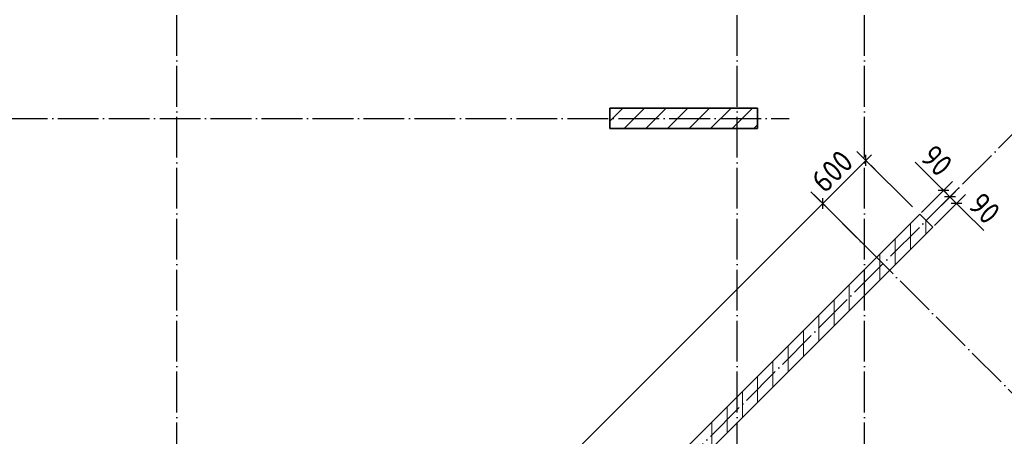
# Model space of a CAD drawing. Header units: millimetres. Extents: x -49773 to 2322955, y -3321 to 58485.
# Tile 184 of 256: x 805153 to 814816, y 28093 to 32183. Entities that reach past the tile are written whole.
import ezdxf

# ---------------------------------------------------------------- set-up
doc = ezdxf.new("R2010")
doc.units = ezdxf.units.MM
doc.linetypes.add('______11', pattern=[500, 400, -50, 0, -50])
doc.linetypes.add('______5', pattern=[1100, 800, -100, 100, -100])
doc.layers.add('Осевая линия_ общее', color=7, linetype='______5', lineweight=13, true_color=0xa0a0a0)
doc.layers.add('Размерная линия_ общее', color=7, linetype='Continuous', lineweight=13)
doc.layers.add('Стена_ общее', color=7, linetype='Continuous', lineweight=35)
doc.styles.add('ISOCPEUR', font='txt')

msp = doc.modelspace()

# ---------------------------------------------------------------- linework, layer by layer
at = {"color": 7, "linetype": 'Continuous', "lineweight": 35, "transparency": 33554687}
for p, q in [((812394.9, 31313.6), (810944.9, 31313.6)), ((810944.9, 31313.6), (810944.9, 31113.6)), ((812394.9, 31113.6), (812394.9, 31313.6)), ((810944.9, 31113.6), (812394.9, 31113.6))]:
    msp.add_line(p, q, dxfattribs=at)
at = {"color": 253, "linetype": '______5', "lineweight": 18, "true_color": 0xababab, "transparency": 33554687}
for p, q in [((810944.9, 31185.3), (811073.3, 31313.6)), ((811297.5, 31113.6), (811497.5, 31313.6)), ((811721.8, 31113.6), (811921.8, 31313.6)), ((812146.1, 31113.6), (812346.1, 31313.6))]:
    msp.add_line(p, q, dxfattribs=at)
at = {"color": 253, "linetype": '______11', "lineweight": 18, "true_color": 0xababab, "transparency": 33554687}
for p, q in [((811085.4, 31113.6), (811285.4, 31313.6)), ((811509.7, 31113.6), (811709.7, 31313.6)), ((811933.9, 31113.6), (812133.9, 31313.6)), ((812358.2, 31113.6), (812394.9, 31150.4))]:
    msp.add_line(p, q, dxfattribs=at)
at = {"layer": 'Осевая линия_ общее', "color": 253, "linetype": '______11', "lineweight": -3, "true_color": 0xa0a0a0, "transparency": 33554687}
for p, q in [((806694.9, 6823.6), (806694.9, 56903.6)), ((812194.9, 6823.6), (812194.9, 56903.6)), ((813444.9, 6823.6), (813444.9, 49413.6)), ((798847.1, 15007.9), (815358.1, 31518.8)), ((795524.9, 31213.6), (812704.9, 31213.6)), ((819381.5, 24030.6), (812918.6, 30493.5))]:
    msp.add_line(p, q, dxfattribs=at)
at = {"layer": 'Размерная линия_ общее', "color": 253, "linetype": 'Continuous', "lineweight": -3, "true_color": 0xa0a0a0, "transparency": 33554687}
for p, q in [((813458.5, 30802.1), (813370.1, 30890.5)), ((813458.5, 30802.1), (813546.9, 30713.7)), ((813458.5, 30802.1), (813915.6, 30345)), ((814219, 30507), (814307.4, 30595.4)), ((813034.2, 30377.8), (812945.9, 30466.2)), ((814219, 30507), (814001.9, 30290)), ((814282.6, 30443.4), (814065.6, 30226.3)), ((814219, 30507), (814130.6, 30418.6)), ((814282.6, 30443.4), (814194.2, 30355)), ((814282.6, 30443.4), (814371, 30531.8)), ((814346.3, 30379.7), (814434.7, 30468.1)), ((813034.2, 30377.8), (813122.6, 30289.4)), ((813034.2, 30377.8), (813491.3, 29920.8)), ((814346.3, 30379.7), (814129.2, 30162.7)), ((814346.3, 30379.7), (814257.9, 30291.3))]:
    msp.add_line(p, q, dxfattribs=at)
at = {"layer": 'Размерная линия_ общее', "color": 7, "linetype": 'Continuous', "lineweight": 25, "transparency": 33554687}
for p, q in [((813458.5, 30749.1), (813458.5, 30855.1)), ((814272, 30507), (814166, 30507)), ((814335.7, 30443.4), (814229.6, 30443.4)), ((813034.2, 30324.8), (813034.2, 30430.9)), ((814399.3, 30379.7), (814293.2, 30379.7))]:
    msp.add_line(p, q, dxfattribs=at)
at = {"layer": 'Размерная линия_ общее', "color": 7, "linetype": 'Continuous', "lineweight": 13, "transparency": 33554687}
for p, q in [((813458.5, 30802.1), (813511.5, 30855.1)), ((813034.2, 30377.8), (813458.5, 30802.1)), ((814144.6, 30580.5), (813942.4, 30782.7)), ((814250.8, 30475.2), (814144.6, 30580.5)), ((814219, 30507), (814166, 30560)), ((814282.6, 30443.4), (814219, 30507)), ((814346.3, 30379.7), (814282.6, 30443.4)), ((807335, 24678.6), (813034.2, 30377.8)), ((814314.4, 30411.6), (814411.2, 30314.2)), ((814346.3, 30379.7), (814399.3, 30326.7)), ((814411.2, 30314.2), (814613.5, 30112))]:
    msp.add_line(p, q, dxfattribs=at)
at = {"layer": 'Стена_ общее', "color": 7, "linetype": 'Continuous', "lineweight": 35, "transparency": 33554687}
for p, q in [((813986.3, 30274.3), (807806.2, 24094.2)), ((814113.6, 30147), (813986.3, 30274.3)), ((807933.4, 23966.9), (814113.6, 30147))]:
    msp.add_line(p, q, dxfattribs=at)
at = {"layer": 'Стена_ общее', "color": 253, "linetype": '______11', "lineweight": 18, "true_color": 0xababab, "transparency": 33554687}
for p, q in [((813894.9, 29928.4), (813894.9, 30183)), ((813594.9, 29628.4), (813594.9, 29883)), ((813294.9, 29328.4), (813294.9, 29583)), ((812994.9, 29028.4), (812994.9, 29283)), ((812694.9, 28728.4), (812694.9, 28983)), ((812394.9, 28428.4), (812394.9, 28683)), ((812094.9, 28128.4), (812094.9, 28383))]:
    msp.add_line(p, q, dxfattribs=at)
at = {"layer": 'Стена_ общее', "color": 253, "linetype": '______5', "lineweight": 18, "true_color": 0xababab, "transparency": 33554687}
for p, q in [((814044.9, 30078.4), (814044.9, 30215.7)), ((813744.9, 29778.4), (813744.9, 30033)), ((813444.9, 29478.4), (813444.9, 29733)), ((813144.9, 29178.4), (813144.9, 29433)), ((812844.9, 28878.4), (812844.9, 29133)), ((812544.9, 28578.4), (812544.9, 28833)), ((812244.9, 28278.4), (812244.9, 28533)), ((811944.9, 27978.4), (811944.9, 28233))]:
    msp.add_line(p, q, dxfattribs=at)

# ---------------------------------------------------------------- texts
at = {"layer": 'Размерная линия_ общее', "color": 7, "linetype": 'Continuous', "lineweight": 25, "transparency": 33554687, "char_height": 220, "attachment_point": 7, "style": 'ISOCPEUR'}
for s, insert, width, rotation in [('\\W0.91;600', (813055.5, 30469.8), 561.99, 45), ('\\W0.87;90', (813977.7, 30818.1), 403.927, 315), ('\\W0.87;90', (814446.6, 30349.5), 403.938, 315)]:
    msp.add_mtext(s, dxfattribs=dict(at, insert=insert, width=width, rotation=rotation))

doc.saveas('drawing.dxf')
